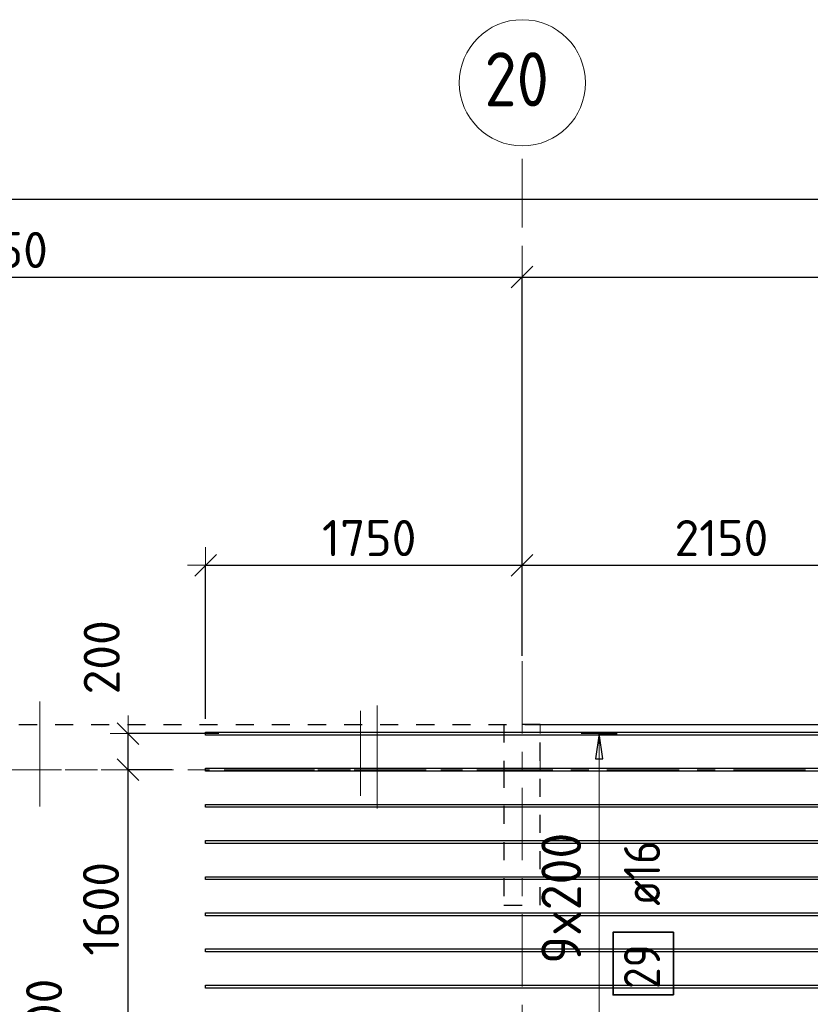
# Model space of a CAD drawing. Header units: metres. Extents: x -38 to 107, y -15 to 21.
# Tile 48 of 167: x 48.72 to 53.1, y 15.1 to 20.55. Entities that reach past the tile are written whole.
import ezdxf

# ---------------------------------------------------------------- set-up
doc = ezdxf.new("R2010")
doc.units = ezdxf.units.M
doc.header["$PDMODE"] = 65
for name, pattern in [('______11', [0.5, 0.4, -0.05, 0, -0.05]), ('______2', [0.0405, 0.03, -0.0105]), ('______3', [0.5, 0.4, -0.1]), ('______5', [1.1, 0.8, -0.1, 0.1, -0.1])]:
    doc.linetypes.add(name, pattern=pattern)
for name, color, linetype, lineweight in [('XR$2$Осевая линия (1)', 7, '______5', 13), ('XR$2$Размерная линия (1)', 7, 'Continuous', 13), ('XR$4$Балка (1)', 7, '______3', 13), ('XR$4$Перекрытие (1)', 7, 'Continuous', 35), ('XR$4$Размерная линия (1)', 7, 'Continuous', 13)]:
    doc.layers.add(name, color=color, linetype=linetype, lineweight=lineweight)
doc.layers.add('XR$4$Арм.стержн.Доп. Арм верхн.зоны Х', color=7, linetype='Continuous', lineweight=35, true_color=0x8c8cff)
doc.layers.add('XR$6$Стена_ бетон несущ.', color=7, linetype='Continuous', lineweight=70, true_color=0xb4b496)
doc.styles.add('ISOCPEUR', font='txt')
doc.dimstyles.new('DIMSTYLE_3', dxfattribs={"dimtxt": 0.2, "dimasz": 0.2, "dimexe": 0, "dimexo": 0, "dimgap": 0.1, "dimtad": 2, "dimdec": 0, "dimlfac": 1000, "dimrnd": 5, "dimzin": 12, "dimdsep": 46, "dimtxsty": 'ISOCPEUR', "dimblk1": 'ALL_ML_STRICH', "dimblk2": 'ALL_ML_STRICH', "dimsah": 1, "dimcen": 0, "dimclrd": 7, "dimclre": 256, "dimclrt": 7, "dimadec": 0, "dimazin": 0, "dimtfac": 1, "dimtdec": 0, "dimtix": 1, "dimtmove": 2, "dimatfit": 3, "dimfxl": 0, "dimtzin": 0, "dimlwd": 0, "dimlwe": -3, "dimarcsym": 0})
doc.dimstyles.new('DIMSTYLE_33', dxfattribs={"dimtxt": 0.2, "dimasz": 0.2, "dimexe": 0, "dimexo": 0, "dimgap": 0.1, "dimtad": 2, "dimdec": 0, "dimlfac": 1000, "dimrnd": 5, "dimzin": 12, "dimdsep": 46, "dimtxsty": 'ISOCPEUR', "dimblk1": 'ALL_ML_STRICH', "dimblk2": 'ALL_ML_STRICH', "dimsah": 1, "dimcen": 0, "dimclrd": 7, "dimclre": 256, "dimclrt": 7, "dimadec": 0, "dimazin": 0, "dimtfac": 1, "dimtdec": 0, "dimtix": 1, "dimtmove": 2, "dimatfit": 3, "dimfxl": 0, "dimtvp": 1.2, "dimtzin": 0, "dimlwd": 0, "dimlwe": -3, "dimarcsym": 0})

# ---------------------------------------------------------------- blocks, each defined once
blk = doc.blocks.new('ALL_ML_STRICH')
at = {"color": 0, "linetype": 'ByBlock', "lineweight": -2}
for p, q in [((-0.3, -0.3), (0.3, 0.3)), ((0, -0.5), (0, 0.5)), ((-1, 0), (0.5, 0))]:
    blk.add_line(p, q, dxfattribs=at)
blk = doc.blocks.new('*D11')
at = {"layer": 'DEFPOINTS', "color": 7, "linetype": 'Continuous', "lineweight": 13, "transparency": 33554687}
for p in [(0.5, 19.5574), (0.5, 19.3768), (61.6, 17.1197)]:
    blk.add_point(p, dxfattribs=at)
at = {"layer": 'XR$2$Размерная линия (1)', "color": 9, "linetype": 'Continuous', "lineweight": -2, "true_color": 0xc7c7c7, "transparency": 33554687}
for p, q in [((0.5, 19.3568), (0.5, 19.5574)), ((61.6, 17.1397), (61.6, 19.5574))]:
    blk.add_line(p, q, dxfattribs=at)
at = {"layer": 'XR$2$Размерная линия (1)', "color": 7, "linetype": 'Continuous', "lineweight": -2, "transparency": 33554687}
blk.add_line((0.5, 19.5574), (61.6, 19.5574), dxfattribs=at)
at = {"layer": 'XR$2$Размерная линия (1)', "color": 7, "linetype": 'Continuous', "lineweight": 13, "transparency": 33554687, "xscale": 0.2, "yscale": 0.2, "zscale": 0.2, "rotation": 180}
blk.add_blockref('ALL_ML_STRICH', (0.5, 19.5574), dxfattribs=at)
at = {"layer": 'XR$2$Размерная линия (1)', "color": 7, "linetype": 'Continuous', "lineweight": 13, "transparency": 33554687, "xscale": 0.2, "yscale": 0.2, "zscale": 0.2}
blk.add_blockref('ALL_ML_STRICH', (61.6, 19.5574), dxfattribs=at)
at = {"layer": 'XR$2$Размерная линия (1)', "color": 7, "linetype": 'Continuous', "lineweight": 13, "transparency": 33554687, "insert": (31.1, 19.7074), "char_height": 0.2, "width": 1, "attachment_point": 5, "style": 'ISOCPEUR'}
blk.add_mtext('\\A1;{61100}', dxfattribs=at)
blk = doc.blocks.new('*D37')
at = {"layer": 'DEFPOINTS', "color": 7, "linetype": 'Continuous', "lineweight": 13, "transparency": 33554687}
for p in [(45.65, 19.1261), (45.65, 19.0502), (51.5, 17.3896)]:
    blk.add_point(p, dxfattribs=at)
at = {"layer": 'XR$2$Размерная линия (1)', "color": 9, "linetype": 'Continuous', "lineweight": -2, "true_color": 0xc7c7c7, "transparency": 33554687}
for p, q in [((45.65, 19.0702), (45.65, 19.1261)), ((51.5, 17.4096), (51.5, 19.1261))]:
    blk.add_line(p, q, dxfattribs=at)
at = {"layer": 'XR$2$Размерная линия (1)', "color": 7, "linetype": 'Continuous', "lineweight": -2, "transparency": 33554687}
blk.add_line((45.65, 19.1261), (51.5, 19.1261), dxfattribs=at)
at = {"layer": 'XR$2$Размерная линия (1)', "color": 7, "linetype": 'Continuous', "lineweight": 13, "transparency": 33554687, "xscale": 0.2, "yscale": 0.2, "zscale": 0.2, "rotation": 180}
blk.add_blockref('ALL_ML_STRICH', (45.65, 19.1261), dxfattribs=at)
at = {"layer": 'XR$2$Размерная линия (1)', "color": 7, "linetype": 'Continuous', "lineweight": 13, "transparency": 33554687, "xscale": 0.2, "yscale": 0.2, "zscale": 0.2}
blk.add_blockref('ALL_ML_STRICH', (51.5, 19.1261), dxfattribs=at)
at = {"layer": 'XR$2$Размерная линия (1)', "color": 7, "linetype": 'Continuous', "lineweight": 13, "transparency": 33554687, "insert": (48.585, 19.2761), "char_height": 0.2, "width": 0.8, "attachment_point": 5, "style": 'ISOCPEUR'}
blk.add_mtext('\\A1;{5850}', dxfattribs=at)
blk = doc.blocks.new('*D38')
at = {"layer": 'DEFPOINTS', "color": 7, "linetype": 'Continuous', "lineweight": 13, "transparency": 33554687}
for p in [(51.5, 19.1261), (61.6, 17.4912), (51.5, 17.3896)]:
    blk.add_point(p, dxfattribs=at)
at = {"layer": 'XR$2$Размерная линия (1)', "color": 9, "linetype": 'Continuous', "lineweight": -2, "true_color": 0xc7c7c7, "transparency": 33554687}
for p, q in [((51.5, 17.4096), (51.5, 19.1261)), ((61.6, 17.5112), (61.6, 19.1261))]:
    blk.add_line(p, q, dxfattribs=at)
at = {"layer": 'XR$2$Размерная линия (1)', "color": 7, "linetype": 'Continuous', "lineweight": -2, "transparency": 33554687}
blk.add_line((51.5, 19.1261), (61.6, 19.1261), dxfattribs=at)
at = {"layer": 'XR$2$Размерная линия (1)', "color": 7, "linetype": 'Continuous', "lineweight": 13, "transparency": 33554687, "xscale": 0.2, "yscale": 0.2, "zscale": 0.2, "rotation": 180}
blk.add_blockref('ALL_ML_STRICH', (51.5, 19.1261), dxfattribs=at)
at = {"layer": 'XR$2$Размерная линия (1)', "color": 7, "linetype": 'Continuous', "lineweight": 13, "transparency": 33554687, "xscale": 0.2, "yscale": 0.2, "zscale": 0.2}
blk.add_blockref('ALL_ML_STRICH', (61.6, 19.1261), dxfattribs=at)
at = {"layer": 'XR$2$Размерная линия (1)', "color": 7, "linetype": 'Continuous', "lineweight": 13, "transparency": 33554687, "insert": (56.6, 19.2761), "char_height": 0.2, "width": 1, "attachment_point": 5, "style": 'ISOCPEUR'}
blk.add_mtext('\\A1;{10100}', dxfattribs=at)
blk = doc.blocks.new('*D408')
at = {"layer": 'DEFPOINTS', "color": 7, "linetype": 'Continuous', "lineweight": 13, "transparency": 33554687}
for p in [(49.8429, 14.8002), (49.3187, 14.6002), (50.0505, 14.6002)]:
    blk.add_point(p, dxfattribs=at)
at = {"layer": 'XR$4$Размерная линия (1)', "color": 9, "linetype": 'Continuous', "lineweight": -2, "true_color": 0xc7c7c7, "transparency": 33554687}
for p, q in [((49.8229, 14.8002), (49.3187, 14.8002)), ((50.0305, 14.6002), (49.3187, 14.6002))]:
    blk.add_line(p, q, dxfattribs=at)
at = {"layer": 'XR$4$Размерная линия (1)', "color": 7, "linetype": 'Continuous', "lineweight": -2, "transparency": 33554687}
blk.add_line((49.3187, 14.6002), (49.3187, 14.8002), dxfattribs=at)
at = {"layer": 'XR$4$Размерная линия (1)', "color": 7, "linetype": 'Continuous', "lineweight": 13, "transparency": 33554687, "xscale": 0.2, "yscale": 0.2, "zscale": 0.2}
for p, rotation in [((49.3187, 14.8002), 90), ((49.3187, 14.6002), 270)]:
    blk.add_blockref('ALL_ML_STRICH', p, dxfattribs=dict(at, rotation=rotation))
at = {"layer": 'XR$4$Размерная линия (1)', "color": 7, "linetype": 'Continuous', "lineweight": 13, "transparency": 33554687, "insert": (48.8537, 15.0386), "char_height": 0.2, "width": 0.6, "attachment_point": 5, "rotation": 90, "style": 'ISOCPEUR'}
blk.add_mtext('\\A1;{200}', dxfattribs=at)
blk = doc.blocks.new('*D409')
at = {"layer": 'DEFPOINTS', "color": 7, "linetype": 'Continuous', "lineweight": 13, "transparency": 33554687}
for p in [(49.5813, 16.4), (49.3187, 14.8002), (49.8429, 14.8002)]:
    blk.add_point(p, dxfattribs=at)
at = {"layer": 'XR$4$Размерная линия (1)', "color": 9, "linetype": 'Continuous', "lineweight": -2, "true_color": 0xc7c7c7, "transparency": 33554687}
for p, q in [((49.5613, 16.4), (49.3187, 16.4)), ((49.8229, 14.8002), (49.3187, 14.8002))]:
    blk.add_line(p, q, dxfattribs=at)
at = {"layer": 'XR$4$Размерная линия (1)', "color": 7, "linetype": 'Continuous', "lineweight": -2, "transparency": 33554687}
blk.add_line((49.3187, 14.8002), (49.3187, 16.4), dxfattribs=at)
at = {"layer": 'XR$4$Размерная линия (1)', "color": 7, "linetype": 'Continuous', "lineweight": 13, "transparency": 33554687, "xscale": 0.2, "yscale": 0.2, "zscale": 0.2}
for p, rotation in [((49.3187, 16.4), 90), ((49.3187, 14.8002), 270)]:
    blk.add_blockref('ALL_ML_STRICH', p, dxfattribs=dict(at, rotation=rotation))
at = {"layer": 'XR$4$Размерная линия (1)', "color": 7, "linetype": 'Continuous', "lineweight": 13, "transparency": 33554687, "insert": (49.1687, 15.6301), "char_height": 0.2, "width": 0.8, "attachment_point": 5, "rotation": 90, "style": 'ISOCPEUR'}
blk.add_mtext('\\A1;{1600}', dxfattribs=at)
blk = doc.blocks.new('*D410')
at = {"layer": 'DEFPOINTS', "color": 7, "linetype": 'Continuous', "lineweight": 13, "transparency": 33554687}
for p in [(49.8408, 16.6002), (49.3187, 16.4), (49.5813, 16.4)]:
    blk.add_point(p, dxfattribs=at)
at = {"layer": 'XR$4$Размерная линия (1)', "color": 9, "linetype": 'Continuous', "lineweight": -2, "true_color": 0xc7c7c7, "transparency": 33554687}
for p, q in [((49.8208, 16.6002), (49.3187, 16.6002)), ((49.5613, 16.4), (49.3187, 16.4))]:
    blk.add_line(p, q, dxfattribs=at)
at = {"layer": 'XR$4$Размерная линия (1)', "color": 7, "linetype": 'Continuous', "lineweight": -2, "transparency": 33554687}
blk.add_line((49.3187, 16.4), (49.3187, 16.6002), dxfattribs=at)
at = {"layer": 'XR$4$Размерная линия (1)', "color": 7, "linetype": 'Continuous', "lineweight": 13, "transparency": 33554687, "xscale": 0.2, "yscale": 0.2, "zscale": 0.2}
for p, rotation in [((49.3187, 16.6002), 90), ((49.3187, 16.4), 270)]:
    blk.add_blockref('ALL_ML_STRICH', p, dxfattribs=dict(at, rotation=rotation))
at = {"layer": 'XR$4$Размерная линия (1)', "color": 7, "linetype": 'Continuous', "lineweight": 13, "transparency": 33554687, "insert": (49.1728, 17.022), "char_height": 0.2, "width": 0.6, "attachment_point": 5, "rotation": 90, "style": 'ISOCPEUR'}
blk.add_mtext('\\A1;{200}', dxfattribs=at)
blk = doc.blocks.new('*D624')
at = {"layer": 'DEFPOINTS', "color": 7, "linetype": 'Continuous', "lineweight": 13, "transparency": 33554687}
for p in [(49.7475, 17.532), (51.5, 17.01), (49.7475, 16.6612)]:
    blk.add_point(p, dxfattribs=at)
at = {"layer": 'XR$4$Размерная линия (1)', "color": 9, "linetype": 'Continuous', "lineweight": -2, "true_color": 0xc7c7c7, "transparency": 33554687}
for p, q in [((49.7475, 16.6812), (49.7475, 17.532)), ((51.5, 17.03), (51.5, 17.532))]:
    blk.add_line(p, q, dxfattribs=at)
at = {"layer": 'XR$4$Размерная линия (1)', "color": 7, "linetype": 'Continuous', "lineweight": -2, "transparency": 33554687}
blk.add_line((49.7475, 17.532), (51.5, 17.532), dxfattribs=at)
at = {"layer": 'XR$4$Размерная линия (1)', "color": 7, "linetype": 'Continuous', "lineweight": 13, "transparency": 33554687, "xscale": 0.2, "yscale": 0.2, "zscale": 0.2, "rotation": 180}
blk.add_blockref('ALL_ML_STRICH', (49.7475, 17.532), dxfattribs=at)
at = {"layer": 'XR$4$Размерная линия (1)', "color": 7, "linetype": 'Continuous', "lineweight": 13, "transparency": 33554687, "xscale": 0.2, "yscale": 0.2, "zscale": 0.2}
blk.add_blockref('ALL_ML_STRICH', (51.5, 17.532), dxfattribs=at)
at = {"layer": 'XR$4$Размерная линия (1)', "color": 7, "linetype": 'Continuous', "lineweight": 13, "transparency": 33554687, "insert": (50.6538, 17.682), "char_height": 0.2, "width": 0.8, "attachment_point": 5, "style": 'ISOCPEUR'}
blk.add_mtext('\\A1;{1750}', dxfattribs=at)
blk = doc.blocks.new('*D625')
at = {"layer": 'DEFPOINTS', "color": 7, "linetype": 'Continuous', "lineweight": 13, "transparency": 33554687}
for p in [(51.5, 17.532), (51.5, 17.01), (53.6475, 16.6612)]:
    blk.add_point(p, dxfattribs=at)
at = {"layer": 'XR$4$Размерная линия (1)', "color": 9, "linetype": 'Continuous', "lineweight": -2, "true_color": 0xc7c7c7, "transparency": 33554687}
for p, q in [((51.5, 17.03), (51.5, 17.532)), ((53.6475, 16.6812), (53.6475, 17.532))]:
    blk.add_line(p, q, dxfattribs=at)
at = {"layer": 'XR$4$Размерная линия (1)', "color": 7, "linetype": 'Continuous', "lineweight": -2, "transparency": 33554687}
blk.add_line((51.5, 17.532), (53.6475, 17.532), dxfattribs=at)
at = {"layer": 'XR$4$Размерная линия (1)', "color": 7, "linetype": 'Continuous', "lineweight": 13, "transparency": 33554687, "xscale": 0.2, "yscale": 0.2, "zscale": 0.2, "rotation": 180}
blk.add_blockref('ALL_ML_STRICH', (51.5, 17.532), dxfattribs=at)
at = {"layer": 'XR$4$Размерная линия (1)', "color": 7, "linetype": 'Continuous', "lineweight": 13, "transparency": 33554687, "xscale": 0.2, "yscale": 0.2, "zscale": 0.2}
blk.add_blockref('ALL_ML_STRICH', (53.6475, 17.532), dxfattribs=at)
at = {"layer": 'XR$4$Размерная линия (1)', "color": 7, "linetype": 'Continuous', "lineweight": 13, "transparency": 33554687, "insert": (52.6038, 17.682), "char_height": 0.2, "width": 0.8, "attachment_point": 5, "style": 'ISOCPEUR'}
blk.add_mtext('\\A1;{2150}', dxfattribs=at)

msp = doc.modelspace()

# ---------------------------------------------------------------- linework, layer by layer
at = {"color": 52, "linetype": 'Continuous', "lineweight": 13, "transparency": 33554687}
for p, q in [((48.8293, 16.778), (48.8293, 16.1972)), ((50.6969, 16.7563), (50.6969, 16.1863)), ((50.6053, 16.7262), (50.6053, 16.2562)), ((48.8293, 16.6709), (48.8293, 16.268))]:
    msp.add_line(p, q, dxfattribs=at)
at = {"layer": 'XR$2$Осевая линия (1)', "color": 253, "linetype": '______11', "lineweight": 13, "true_color": 0xa0a0a0, "transparency": 33554687}
for p, q in [((51.5, 6.8), (51.5, 19.78)), ((-2.63, 16.4), (62.6, 16.4))]:
    msp.add_line(p, q, dxfattribs=at)
at = {"layer": 'XR$2$Осевая линия (1)', "color": 7, "linetype": 'Continuous', "lineweight": 13, "transparency": 33554687}
msp.add_circle((51.5018, 20.2012), 0.3493, dxfattribs=at)
at = {"layer": 'XR$4$Арм.стержн.Доп. Арм верхн.зоны Х', "color": 253, "linetype": 'Continuous', "lineweight": -3, "true_color": 0xa0a0a0, "transparency": 33554687}
for q in [(51.827, 16.6002), (52.027, 16.6002)]:
    msp.add_line((51.927, 16.6002), q, dxfattribs=at)
at = {"layer": 'XR$4$Арм.стержн.Доп. Арм верхн.зоны Х', "color": 7, "linetype": 'Continuous', "lineweight": 25, "transparency": 33554687}
for p, q in [((51.927, 16.6002), (51.907, 16.4602)), ((51.947, 16.4602), (51.927, 16.6002)), ((51.907, 16.4602), (51.947, 16.4602))]:
    msp.add_line(p, q, dxfattribs=at)
at = {"layer": 'XR$4$Арм.стержн.Доп. Арм верхн.зоны Х', "color": 7, "linetype": 'Continuous', "lineweight": 13, "transparency": 33554687}
for p in [(51.927, 16.6002), (51.927, 14.8002)]:
    msp.add_line(p, (51.927, 16.6002), dxfattribs=at)
at = {"layer": 'XR$4$Арм.стержн.Доп. Арм верхн.зоны Х', "color": 7, "linetype": 'Continuous', "lineweight": 25, "transparency": 33554687}
for points in [[(53.6475, 16.5922), (49.7475, 16.5922), (49.7475, 16.6082), (53.6475, 16.6082), (53.6475, 16.5922)], [(53.6475, 16.3922), (49.7475, 16.3922), (49.7475, 16.4082), (53.6475, 16.4082), (53.6475, 16.3922)], [(53.6475, 16.1922), (49.7475, 16.1922), (49.7475, 16.2082), (53.6475, 16.2082), (53.6475, 16.1922)], [(53.6475, 15.9922), (49.7475, 15.9922), (49.7475, 16.0082), (53.6475, 16.0082), (53.6475, 15.9922)], [(53.6475, 15.7922), (49.7475, 15.7922), (49.7475, 15.8082), (53.6475, 15.8082), (53.6475, 15.7922)], [(53.6475, 15.5922), (49.7475, 15.5922), (49.7475, 15.6082), (53.6475, 15.6082), (53.6475, 15.5922)], [(53.6475, 15.3922), (49.7475, 15.3922), (49.7475, 15.4082), (53.6475, 15.4082), (53.6475, 15.3922)], [(53.6475, 15.1922), (49.7475, 15.1922), (49.7475, 15.2082), (53.6475, 15.2082), (53.6475, 15.1922)]]:
    msp.add_lwpolyline(points, dxfattribs=at)
at = {"layer": 'XR$4$Арм.стержн.Доп. Арм верхн.зоны Х', "color": 7, "linetype": 'Continuous', "lineweight": 35, "transparency": 33554687}
msp.add_lwpolyline([(52.3377, 15.154), (52.3377, 15.5007), (52.0044, 15.5007), (52.0044, 15.154), (52.3377, 15.154)], dxfattribs=at)
at = {"layer": 'XR$4$Балка (1)', "color": 7, "linetype": '______2', "lineweight": 25, "transparency": 33554687}
msp.add_line((48.7146, 16.6502), (51.6, 16.6502), dxfattribs=at)
at = {"layer": 'XR$4$Балка (1)', "color": 7, "linetype": '______2', "lineweight": 18, "transparency": 33554687}
for p, q in [((51.6, 16.4002), (51.6, 16.6502)), ((45.65, 16.4002), (51.6, 16.4002))]:
    msp.add_line(p, q, dxfattribs=at)
at = {"layer": 'XR$4$Перекрытие (1)', "color": 7, "linetype": 'Continuous', "lineweight": 25, "transparency": 33554687}
msp.add_line((51.6, 16.6502), (53.8502, 16.6502), dxfattribs=at)
at = {"layer": 'XR$6$Стена_ бетон несущ.', "color": 253, "linetype": '______2', "lineweight": -3, "true_color": 0xa0a0a0, "transparency": 33554687}
for p, q in [((51.4, 16.65), (51.4, 16.4)), ((51.6, 16.65), (51.4, 16.65)), ((51.6, 15.65), (51.6, 16.65)), ((51.4, 16.4), (51.4, 15.65)), ((51.4, 15.65), (51.6, 15.65))]:
    msp.add_line(p, q, dxfattribs=at)

# ---------------------------------------------------------------- texts
at = {"layer": 'XR$2$Осевая линия (1)', "color": 7, "linetype": 'Continuous', "lineweight": 13, "transparency": 33554687, "insert": (51.2918, 20.0707), "char_height": 0.3, "width": 0.550812, "attachment_point": 7, "style": 'ISOCPEUR'}
msp.add_mtext('\\W0.87;20', dxfattribs=at)
at = {"layer": 'XR$4$Арм.стержн.Доп. Арм верхн.зоны Х', "color": 7, "linetype": 'Continuous', "lineweight": 13, "transparency": 33554687, "insert": (51.827, 15.3262), "char_height": 0.22, "width": 0.873359, "attachment_point": 7, "rotation": 90, "style": 'ISOCPEUR'}
msp.add_mtext('\\W0.95;9x200', dxfattribs=at)
at = {"layer": 'XR$4$Арм.стержн.Доп. Арм верхн.зоны Х', "color": 7, "linetype": 'Continuous', "lineweight": 25, "transparency": 33554687, "char_height": 0.2, "attachment_point": 7, "rotation": 90, "style": 'ISOCPEUR'}
for s, insert, width in [('\\W0.89; ø16 ', (52.2644, 15.534), 0.749105), ('\\W0.87;29', (52.2644, 15.1874), 0.367208)]:
    msp.add_mtext(s, dxfattribs=dict(at, insert=insert, width=width))

# ---------------------------------------------------------------- dimensions: what is measured, and where the dimension line sits
at = {"layer": 'XR$2$Размерная линия (1)', "color": 7, "linetype": 'Continuous', "lineweight": 13, "transparency": 33554687}
for base, p1, p2, picture, middle in [((61.6, 19.5574), (0.5, 19.3568), (61.6, 17.1397), '*D11', (31.1, 19.7074)), ((51.5, 19.1261), (45.65, 19.0702), (51.5, 17.4096), '*D37', (48.585, 19.2761)), ((61.6, 19.1261), (51.5, 17.4096), (61.6, 17.5112), '*D38', (56.6, 19.2761))]:
    dim = msp.add_linear_dim(base=base, p1=p1, p2=p2, dimstyle='DIMSTYLE_3', override={"dimpost": '<>', "dimclrd": 7, "dimclre": 9, "dimclrt": 7, "dimlwd": 0, "dimlwe": 65533}, dxfattribs=at)
    dim.commit()
    dim.dimension.update_dxf_attribs({"geometry": picture, "text_midpoint": middle, "dimtype": 160})
at = {"layer": 'XR$4$Размерная линия (1)', "color": 7, "linetype": 'Continuous', "lineweight": 13, "transparency": 33554687}
for base, p1, p2, picture, middle in [((51.5, 17.53196), (49.74752, 16.68124), (51.5, 17.03004), '*D624', (50.65376, 17.68196)), ((53.64752, 17.53196), (51.5, 17.03004), (53.64752, 16.68124), '*D625', (52.60376, 17.68196))]:
    dim = msp.add_linear_dim(base=base, p1=p1, p2=p2, dimstyle='DIMSTYLE_3', override={"dimpost": '<>', "dimclrd": 7, "dimclre": 9, "dimclrt": 7, "dimlwd": 0, "dimlwe": 65533}, dxfattribs=at)
    dim.commit()
    dim.dimension.update_dxf_attribs({"geometry": picture, "text_midpoint": middle, "dimtype": 160})
for base, p1, p2, dimstyle, picture, middle in [((49.3187, 16.6002), (49.5613, 16.4), (49.8208, 16.6002), 'DIMSTYLE_33', '*D410', (49.1728, 17.022)), ((49.3187, 16.4), (49.8229, 14.8002), (49.5613, 16.4), 'DIMSTYLE_3', '*D409', (49.1687, 15.6301)), ((49.3187, 14.8002), (50.0305, 14.6002), (49.8229, 14.8002), 'DIMSTYLE_33', '*D408', (48.8537, 15.0386))]:
    dim = msp.add_linear_dim(base=base, p1=p1, p2=p2, angle=90, dimstyle=dimstyle, override={"dimpost": '<>', "dimclrd": 7, "dimclre": 9, "dimclrt": 7, "dimlwd": 0, "dimlwe": 65533}, dxfattribs=at)
    dim.commit()
    dim.dimension.update_dxf_attribs({"geometry": picture, "text_midpoint": middle, "dimtype": 160})

doc.saveas('drawing.dxf')
